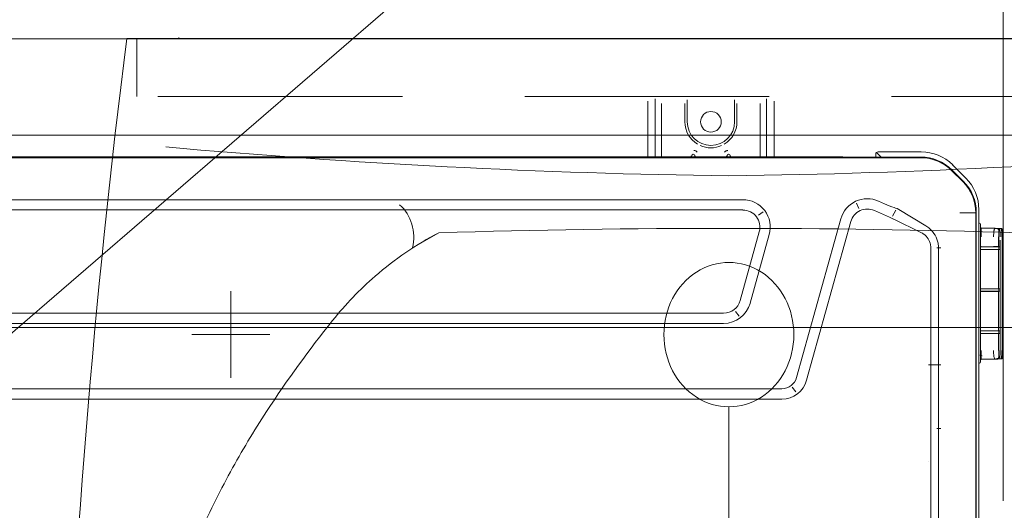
# Model space of a CAD drawing. Extents: x 4615668 to 9294084, y 16339 to 10688993.
# Tile 38 of 256: x 4717029 to 4717080, y 5343879 to 5343905. Entities that reach past the tile are written whole.
import ezdxf
from ezdxf.lldxf.tags import DXFTag

# ---------------------------------------------------------------- set-up
doc = ezdxf.new("R2010")
doc.units = 0
doc.header["$MEASUREMENT"] = 0
doc.linetypes.add('DASHED', pattern=[19.05, 12.7, -6.35])
for name, color, linetype, lineweight in [('A_widok', 8, 'Continuous', 0), ('WM_KLIMA_Jednostki ZEWNętrzne', 202, 'Continuous', 13), ('Wymiar', 7, 'Continuous', 9), ('Wymiat 100', 251, 'Continuous', 5), ('WYPOSAŻENIE', 223, 'Continuous', 9)]:
    doc.layers.add(name, color=color, linetype=linetype, lineweight=lineweight)
for name, color, linetype, lineweight, true_color in [('IS_Działka (zasilająca)_etykieta1', 7, 'Continuous', 5, 0x000000), ('IS_PG_Ch', 7, 'Continuous', 13, 0x008000), ('IS_Pomieszczenie (Ręczne)', 7, 'Continuous', 5, 0x000000), ('IS_Strefa podłóg', 7, 'Continuous', 13, 0x008000), ('IS_Wężownica OChP', 7, 'Continuous', 5, 0x800080)]:
    doc.layers.add(name, color=color, linetype=linetype, lineweight=lineweight, true_color=true_color)
doc.layers.add('MURY', color=7, linetype='Continuous')
doc.layers.add('STOLARKA', color=4, linetype='Continuous')
tags = doc.linetypes.add('DASH', pattern=[15, 10, -5]).pattern_tags.tags
tags[6:7] = [DXFTag(74, 4), DXFTag(75, 0), DXFTag(340, '0'), DXFTag(46, 0.0), DXFTag(50, 0.0), DXFTag(44, 0.0), DXFTag(45, 0.0)]
tags[4:5] = [DXFTag(74, 4), DXFTag(75, 0), DXFTag(340, '0'), DXFTag(46, 0.0), DXFTag(50, 0.0), DXFTag(44, 0.0), DXFTag(45, 0.0)]

# ---------------------------------------------------------------- blocks, each defined once
blk = doc.blocks.new('G$C503E6358')
at = {"layer": 'STOLARKA', "color": 5, "linetype": 'DASHED', "lineweight": 0}
blk.add_line((100, 45), (0, 45), dxfattribs=at)
blk.add_lwpolyline([(24, 0), (21, 0), (21, 90), (24, 90)], dxfattribs=at)
blk = doc.blocks.new('G$CCAF8BBA6')
at = {"layer": 'MURY', "color": 5, "linetype": 'DASH', "lineweight": 0}
blk.add_line((960, 1839), (960, 1739), dxfattribs=at)
at = {"layer": 'MURY', "lineweight": 0, "ltscale": 40}
blk.add_lwpolyline([(866, 1699.367), (866, 1699.367), (866, 1763), (1069.839, 1763), (1069.839, 1763), (1085.839, 1763.001), (1085.839, 1763.001), (1102, 1763.007), (1102, 1567), (993, 1567), (993, 1564)], dxfattribs=at)
at = {"layer": 'MURY', "linetype": 'DASH', "lineweight": 0}
blk.add_lwpolyline([(905, 1763), (925, 1763)], dxfattribs=at)
at = {"layer": 'MURY', "lineweight": 0, "ltscale": 40, "rotation": 90}
blk.add_blockref('G$C503E6358', (1005, 1739), dxfattribs=at)
blk = doc.blocks.new('umywalka')
at = {"layer": 'WYPOSAŻENIE', "lineweight": 0}
for p, q in [((0, -62.55), (0, 0)), ((0.056, -2.699), (0, -2.699)), ((-15.389, -7.425), (-15.389, -3.375)), ((-13.139, -5.4), (-17.639, -5.4)), ((-10.094, -16.216), (-10.889, -14.85)), ((-19.139, -31.275), (-33.021, -31.275))]:
    blk.add_line(p, q, dxfattribs=at)
at = {"layer": 'WYPOSAŻENIE', "lineweight": 0, "extrusion": (0, 0, -1)}
for centre, major_axis, start_param, end_param in [((-58.759, -379.128), (425.332, 0), -1.528716, -1.432204), ((465.015, -36.231), (472.186, 0), 3.153255, 3.222171), ((-47.002, -41.722), (47.216, 0), -1.107223, -1.025618), ((-45.875, -40.056), (45.049, 0), -1.025688, -0.942144), ((-55.425, -51.851), (61.265, 0), -0.941874, -0.842747), ((-27.169, -23.331), (18.808, 0), -0.843068, -0.664024), ((-27.434, -23.513), (19.142, 0), -0.66381, -0.437397), ((-10.344, -12.947), (2.184, 0), 0.675065, 1.823026), ((-631.997, -31.276), (622.128, 0), -0.026897, 0.026897), ((-15.389, -31.275), (3.75, 0), 1.570796, 4.712389), ((-15.389, -31.275), (3.75, 0), 4.712389, 7.853982), ((465.015, -26.319), (472.186, 0), 3.061014, 3.12993)]:
    blk.add_ellipse(centre, major_axis=major_axis, ratio=0.9, start_param=start_param, end_param=end_param, dxfattribs=at)
blk = doc.blocks.new('Z$W@#58677476')
at = {"layer": 'WYPOSAŻENIE', "xscale": -1, "rotation": 270}
blk.add_blockref('umywalka', (82.753, 80.732), dxfattribs=at)
blk = doc.blocks.new('G$C8CC58E60')
at = {"layer": 'A_widok', "linetype": 'Continuous', "lineweight": 0, "xscale": -1}
blk.add_blockref('Z$W@#58677476', (102.823, 115.287), dxfattribs=at)
blk = doc.blocks.new('G$C1D751F49')
at = {"layer": 'IS_Działka (zasilająca)_etykieta1', "color": 6}
blk.add_line((65.306, 176.093), (-11.554, 109.766), dxfattribs=at)
at = {"layer": 'WM_KLIMA_Jednostki ZEWNętrzne', "linetype": 'Continuous'}
for p, q in [((25.238, 124.839), (25.238, 121.824)), ((31.012, 121.824), (31.012, 124.839)), ((24.842, 124.709), (24.842, 121.824)), ((25.563, 124.586), (25.563, 121.824)), ((26.773, 123.638), (26.773, 124.586)), ((26.896, 124.775), (26.896, 123.638)), ((29.355, 123.638), (29.355, 124.775)), ((29.478, 124.586), (29.478, 123.638)), ((30.687, 121.824), (30.687, 124.586)), ((31.409, 124.709), (31.409, 121.824)), ((39.02, 121.806), (-39.396, 121.806)), ((-37.57, 121.767), (15.75, 121.767)), ((34.693, 121.824), (-25.395, 121.824)), ((37.195, 121.767), (15.75, 121.767)), ((27.106, 121.824), (27.106, 121.866)), ((27.125, 121.866), (27.125, 121.824)), ((27.288, 121.824), (27.288, 121.866)), ((27.307, 121.866), (27.307, 121.824)), ((28.943, 121.824), (28.943, 121.866)), ((28.962, 121.866), (28.962, 121.824)), ((29.125, 121.824), (29.125, 121.866)), ((29.144, 121.866), (29.144, 121.824)), ((34.838, 121.824), (34.693, 121.824)), ((34.693, 121.824), (34.693, 121.806)), ((34.838, 121.806), (34.838, 121.824)), ((34.838, 121.824), (34.915, 121.824)), ((36.687, 121.958), (36.687, 121.806)), ((36.721, 122.04), (36.987, 121.775)), ((39.051, 122.074), (36.803, 122.074)), ((39.036, 121.771), (37.735, 121.768)), ((39.888, 121.605), (39.899, 121.632)), ((41.367, 120.713), (40.68, 121.399)), ((41.214, 120.528), (40.643, 121.093)), ((41.228, 120.557), (40.645, 121.136)), ((41.707, 119.797), (41.731, 119.807)), ((29.779, 119.592), (-30.154, 119.592)), ((35.814, 119.14), (35.687, 119.412)), ((36.834, 119.517), (37.134, 119.382)), ((29.779, 119.056), (-30.154, 119.056)), ((30.594, 118.782), (30.833, 118.964)), ((36.615, 119.028), (37.399, 118.675)), ((37.541, 118.612), (37.399, 118.675)), ((37.736, 119.042), (37.556, 118.74)), ((37.79, 119.131), (37.883, 119.076)), ((37.883, 119.076), (39.29, 118.232)), ((41.879, 118.913), (41.879, 93.196)), ((41.908, 93.19), (41.908, 118.922)), ((42.042, 93.703), (42.042, 119.083)), ((32.578, 110.354), (34.872, 118.596)), ((35.389, 118.452), (33.095, 110.211)), ((39.029, 117.892), (37.62, 118.572)), ((42.133, 117.486), (42.133, 118.289)), ((29.645, 114.35), (30.639, 117.923)), ((30.161, 114.206), (31.156, 117.779)), ((42.88, 118.103), (42.178, 118.11)), ((43.067, 117.151), (43.068, 117.659)), ((43.079, 117.66), (43.078, 117.145)), ((43.206, 118.1), (43.112, 118.101)), ((43.112, 118.101), (43.206, 118.1)), ((43.25, 111.756), (43.25, 117.659)), ((42.133, 111.974), (42.133, 117.486)), ((42.133, 117.144), (43.014, 117.144)), ((42.156, 117.15), (42.805, 117.154)), ((43.077, 117.145), (43.073, 117.15)), ((43.076, 117.144), (43.076, 117.01)), ((43.131, 117.144), (43.145, 117.145)), ((43.144, 111.755), (43.146, 117.482)), ((43.145, 117.145), (43.145, 117.482)), ((39.547, 111.003), (39.547, 117.081)), ((39.946, 117.081), (39.946, 111.003)), ((42.133, 117.01), (43.014, 117.01)), ((43.067, 114.962), (43.067, 117.01)), ((43.131, 117.01), (43.145, 117.011)), ((43.144, 114.956), (43.145, 117.011)), ((42.133, 114.955), (43.013, 114.955)), ((42.133, 114.835), (43.013, 114.835)), ((42.156, 114.961), (42.804, 114.965)), ((42.156, 114.828), (42.804, 114.825)), ((43.066, 112.78), (43.067, 114.828)), ((43.076, 114.957), (43.072, 114.961)), ((43.072, 114.829), (43.076, 114.833)), ((43.075, 114.955), (43.075, 114.834)), ((43.13, 114.956), (43.144, 114.956)), ((43.144, 114.834), (43.13, 114.834)), ((43.144, 112.779), (43.144, 114.834)), ((-29.16, 113.696), (28.784, 113.696)), ((29.585, 113.535), (29.404, 113.774)), ((-29.16, 113.16), (28.784, 113.16)), ((42.133, 112.78), (43.013, 112.78)), ((42.133, 112.646), (43.012, 112.646)), ((42.803, 112.636), (42.156, 112.64)), ((43.066, 111.756), (43.066, 112.639)), ((43.076, 112.644), (43.071, 112.64)), ((43.075, 112.78), (43.075, 112.646)), ((43.144, 112.779), (43.13, 112.779)), ((43.144, 112.645), (43.13, 112.645)), ((43.143, 111.755), (43.144, 112.645)), ((42.133, 111.974), (42.133, 111.17)), ((39.638, 111.003), (39.421, 111.003)), ((39.547, 111.003), (39.547, 106.443)), ((39.638, 111.003), (39.86, 111.003)), ((39.86, 111.003), (40.066, 111.003)), ((39.946, 111.003), (39.946, 107.709)), ((42.178, 111.305), (42.878, 111.312)), ((42.178, 111.305), (42.878, 111.312)), ((43.11, 111.314), (43.206, 111.315)), ((43.206, 111.315), (43.11, 111.314)), ((-32.179, 109.766), (31.804, 109.766)), ((32.353, 109.846), (32.535, 109.607)), ((31.804, 109.23), (-32.179, 109.23)), ((39.946, 107.709), (39.946, 105.963)), ((39.547, 106.443), (39.547, 105.963)), ((39.547, 105.963), (39.547, 101.941)), ((39.946, 105.963), (39.946, 101.941))]:
    blk.add_line(p, q, dxfattribs=at)
for centre, radius, start, end in [((28.125, 123.638), 0.536, 90, 270), ((28.125, 123.638), 0.536, 270, 90), ((28.125, 123.638), 1.352, 180, 239.3471), ((28.125, 123.638), 1.352, 300.6529, 0), ((34.915, 121.512), 0.313, 70.5229, 90), ((36.249, 118.213), 0.893, 65.8253, 164.4456), ((31.804, 110.57), 1.34, 270, 344.4456)]:
    blk.add_arc(centre, radius, start, end, dxfattribs=at)
at = {"layer": 'WM_KLIMA_Jednostki ZEWNętrzne', "linetype": 'Continuous', "extrusion": (0, 0, -1)}
for centre, radius, start, end in [((-28.125, 123.638), 1.23, 180, 0), ((-28.125, 123.638), 1.352, 245.8339, 294.1661), ((-27.207, 121.866), 0.0816, 0, 180), ((-27.207, 121.866), 0.288, 97.561, 137.2581), ((-29.044, 121.866), 0.288, 42.7419, 82.439), ((-29.044, 121.866), 0.0816, 0, 180), ((-36.803, 121.958), 0.116, 0, 90), ((-39.051, 119.77), 2.305, 90, 135), ((-39.737, 119.083), 2.305, 135, 180), ((-36.249, 118.213), 1.429, 15.5544, 114.1747), ((-29.779, 118.162), 1.429, 90, 195.5544), ((-29.779, 118.162), 0.893, 90, 195.5544), ((-28.784, 114.589), 0.893, 195.5544, 270), ((-28.784, 114.589), 1.429, 195.5544, 270), ((-31.804, 110.57), 0.804, 195.5544, 270)]:
    blk.add_arc(centre, radius, start, end, dxfattribs=at)
for centre, major_axis, ratio, start_param, end_param in [((37.195, 121.845), (-4.466, 0), 0.017455, 4.591302, 4.712389), ((39.02, 119.502), (0.879, 2.131), 0.999833, 5.892043, 6.674328), ((39.005, 119.466), (1.876, 1.346), 0.997406, 5.346665, 6.122442), ((39.568, 118.908), (2.26, 0.482), 0.997309, 5.714574, 6.491726), ((39.603, 118.922), (2.128, 0.885), 0.999832, 5.889056, 6.677315), ((37.195, 124.25), (-3.158, 4.879), 0.647242, 3.825531, 3.940524), ((37.195, 124.25), (-3.158, 4.879), 0.647242, 3.793453, 3.825531), ((42.044, 118.289), (-0.0893, 0), 1, 1.570796, 3.141593), ((43.111, 118.056), (0.0003, 0.0447), 0.992371, 4.817034, 6.28639), ((43.06, 117.656), (0, 0.625), 0.01995, 0.882039, 1.565858), ((43.205, 118.055), (0.0447, 0), 1, 4.722432, 5.271936), ((43.205, 118.055), (0.0447, 0), 1, 5.572773, 6.283185), ((42.178, 117.15), (-0.0447, 0.0002), 0.017455, 6.283104, 7.330301), ((42.894, 117.151), (-0.179, 0.001), 0.017455, 1.047121, 3.124066), ((42.897, 117.152), (-0.441, 0.002), 0.017455, 4.153807, 4.444433), ((43.122, 117.145), (-0.0447, 0.0002), 0.017455, 4.162534, 6.265658), ((40.113, 117.081), (0.357, 0), 0.00002, 1.703639, 2.356193), ((42.897, 117.018), (-0.441, 0.002), 0.017455, 4.153807, 4.444433), ((42.178, 114.961), (-0.0447, 0.0002), 0.017455, 6.283104, 7.330301), ((42.178, 114.829), (0.0447, 0.0002), 0.017455, 2.094477, 3.141674), ((42.893, 114.962), (-0.179, 0.001), 0.017455, 1.047121, 3.124066), ((42.893, 114.828), (0.179, 0.001), 0.017455, 0.017538, 2.094482), ((42.896, 114.963), (-0.441, 0.002), 0.017455, 4.153807, 4.444433), ((42.896, 114.827), (0.441, 0.002), 0.017455, 4.980355, 5.270981), ((43.121, 114.956), (-0.0447, 0.0002), 0.017455, 4.162534, 6.265658), ((43.121, 114.833), (0.0447, 0.0002), 0.017455, 3.15913, 5.262255), ((42.178, 112.64), (0.0447, 0.0002), 0.017455, 2.094477, 3.141674), ((42.893, 112.639), (0.179, 0.001), 0.017455, 0.017538, 2.094482), ((42.896, 112.638), (0.441, 0.002), 0.017455, 4.980355, 5.270981), ((42.896, 112.772), (0.441, 0.002), 0.017455, 4.980355, 5.270981), ((43.12, 112.645), (0.0447, 0.0002), 0.017455, 3.15913, 5.262255), ((42.044, 111.17), (0.0893, 0), 1, 0, 1.570796), ((43.109, 111.359), (-0.0003, 0.0447), 0.992206, 3.138255, 4.606763), ((43.205, 111.36), (0.0447, 0), 1, 1.011256, 1.560766), ((43.205, 111.36), (0.0447, 0), 1, 0, 0.71037)]:
    blk.add_ellipse(centre, major_axis=major_axis, ratio=ratio, start_param=start_param, end_param=end_param, dxfattribs=at)
blk.add_ellipse((41.894, 117.09), major_axis=(0, 0.259), ratio=0.017455, dxfattribs=at)
at = {"layer": 'WM_KLIMA_Jednostki ZEWNętrzne', "linetype": 'Continuous'}
for points, degree in [([(27.295, 122.14), (27.274, 122.147), (27.258, 122.15), (27.245, 122.152)], 3), ([(37.541, 118.612), (37.563, 118.6), (37.586, 118.588), (37.608, 118.578)], 3), ([(37.62, 118.572), (37.616, 118.574), (37.612, 118.576), (37.608, 118.578)], 3), ([(42.866, 118.095), (42.905, 118.105)], 1), ([(43.07, 118.054), (43.071, 118.05), (43.072, 118.029), (43.074, 117.996), (43.075, 117.951), (43.076, 117.897), (43.077, 117.835), (43.077, 117.768), (43.077, 117.697), (43.077, 117.66)], 2), ([(43.104, 118.1), (43.113, 118.101)], 1), ([(43.25, 117.659), (43.25, 117.698), (43.25, 117.775), (43.25, 117.847), (43.25, 117.912), (43.25, 117.967), (43.25, 118.01), (43.25, 118.04), (43.25, 118.055), (43.25, 118.055)], 2), ([(42.089, 111.509), (42.129, 111.492), (42.171, 111.484), (42.213, 111.484)], 3), ([(43.075, 111.755), (43.075, 111.719), (43.075, 111.648), (43.075, 111.58), (43.074, 111.518), (43.073, 111.464), (43.072, 111.42), (43.07, 111.387), (43.069, 111.366), (43.068, 111.362)], 2), ([(43.25, 111.36), (43.25, 111.36), (43.25, 111.375), (43.25, 111.405), (43.25, 111.448), (43.25, 111.503), (43.25, 111.568), (43.25, 111.64), (43.25, 111.717), (43.25, 111.756)], 2), ([(42.903, 111.31), (42.863, 111.32)], 1), ([(43.11, 111.314), (43.102, 111.315)], 1), ([(39.421, 105.963), (39.421, 105.963), (39.421, 105.963), (39.421, 105.963)], 3), ([(40.065, 105.963), (40.065, 105.963)], 1)]:
    blk.add_open_spline(points, degree=degree, dxfattribs=at)
for points, knots in [([(28.882, 122.105), (28.86, 122.09), (28.848, 122.078), (28.836, 122.066), (28.834, 122.064), (28.832, 122.062)], [0, 0, 0, 0, 0.840279, 0.840279, 1, 1, 1, 1]), ([(29.006, 122.152), (28.993, 122.151), (28.979, 122.147), (28.95, 122.139), (28.938, 122.135), (28.923, 122.128), (28.923, 122.128), (28.923, 122.128)], [0, 0, 0, 0, 0.639098, 0.639098, 0.999848, 0.999848, 1, 1, 1, 1]), ([(41.054, 118.91), (41.057, 118.914), (41.064, 118.912), (41.074, 118.913), (41.079, 118.913), (41.094, 118.913), (41.104, 118.913), (41.135, 118.913), (41.155, 118.913), (41.215, 118.913), (41.256, 118.913), (41.375, 118.913), (41.454, 118.913), (41.607, 118.913), (41.682, 118.913), (41.781, 118.913), (41.813, 118.913), (41.864, 118.913), (41.883, 118.913), (41.884, 118.913)], [0, 0, 0, 0, 0.015625, 0.015625, 0.03125, 0.03125, 0.0625, 0.0625, 0.125, 0.125, 0.25, 0.25, 0.5, 0.5, 0.75, 0.75, 0.875, 0.875, 1, 1, 1, 1]), ([(39.29, 118.232), (39.358, 118.19), (39.425, 118.144), (39.597, 117.995), (39.694, 117.877), (39.842, 117.619), (39.895, 117.476), (39.938, 117.248), (39.943, 117.165), (39.945, 117.081)], [0, 0, 0, 0, 0.176533, 0.176533, 0.498923, 0.498923, 0.821312, 0.821312, 1, 1, 1, 1]), ([(42.136, 118.14), (42.138, 118.135), (42.142, 118.127), (42.155, 118.114), (42.167, 118.109), (42.175, 118.108)], [0, 0, 0, 0, 0.258674, 0.515393, 1, 1, 1, 1]), ([(39.546, 117.081), (39.545, 117.141), (39.541, 117.2), (39.507, 117.367), (39.466, 117.468), (39.349, 117.653), (39.274, 117.732), (39.138, 117.834), (39.084, 117.864), (39.029, 117.892)], [0, 0, 0, 0, 0.174129, 0.174129, 0.494821, 0.494821, 0.815513, 0.815513, 1, 1, 1, 1]), ([(42.156, 117.666), (42.156, 117.694), (42.156, 117.751), (42.157, 117.835), (42.159, 117.914), (42.162, 117.999), (42.17, 118.088), (42.175, 118.102), (42.178, 118.11)], [0, 0, 0, 0, 0.110388, 0.22525, 0.346033, 0.473982, 0.692647, 1, 1, 1, 1]), ([(42.866, 118.095), (42.865, 118.093), (42.859, 118.086), (42.849, 118.064), (42.836, 118.022), (42.822, 117.954), (42.809, 117.839), (42.806, 117.717), (42.805, 117.659)], [0, 0, 0, 0, 0.040722, 0.21012, 0.352143, 0.467055, 0.749655, 1, 1, 1, 1]), ([(43.112, 118.101), (43.1, 118.101), (43.065, 118.101), (42.98, 118.102), (42.929, 118.103), (42.88, 118.103)], [0, 0, 0, 0, 0.5, 0.5, 1, 1, 1, 1]), ([(42.906, 118.102), (42.913, 118.101), (42.943, 118.099), (42.992, 118.091), (43.034, 118.079), (43.058, 118.069), (43.064, 118.064), (43.067, 118.061)], [0, 0, 0, 0, 0.108308, 0.436898, 0.718574, 0.871547, 1, 1, 1, 1]), ([(43.146, 117.66), (43.146, 117.686), (43.146, 117.739), (43.144, 117.816), (43.142, 117.89), (43.137, 117.973), (43.13, 118.061), (43.122, 118.085), (43.118, 118.098)], [0, 0, 0, 0, 0.113787, 0.231188, 0.353199, 0.480712, 0.706712, 1, 1, 1, 1]), ([(43.206, 118.1), (43.208, 118.097), (43.212, 118.093), (43.217, 118.06), (43.22, 118.019), (43.224, 117.95), (43.229, 117.834), (43.229, 117.716), (43.229, 117.659)], [0, 0, 0, 0, 0.163877, 0.30578, 0.42579, 0.524061, 0.77284, 1, 1, 1, 1]), ([(43.208, 118.098), (43.212, 118.098), (43.22, 118.097), (43.231, 118.092), (43.241, 118.083), (43.245, 118.076), (43.247, 118.071)], [0, 0, 0, 0, 0.240387, 0.490724, 0.746129, 1, 1, 1, 1]), ([(42.178, 111.305), (42.176, 111.307), (42.173, 111.312), (42.169, 111.345), (42.165, 111.386), (42.16, 111.455), (42.157, 111.572), (42.156, 111.692), (42.156, 111.749)], [0, 0, 0, 0, 0.165725, 0.30897, 0.429832, 0.528492, 0.775962, 1, 1, 1, 1]), ([(42.803, 111.756), (42.803, 111.728), (42.804, 111.67), (42.808, 111.586), (42.815, 111.507), (42.826, 111.422), (42.845, 111.352), (42.858, 111.331), (42.864, 111.324)], [0, 0, 0, 0, 0.122872, 0.251502, 0.388243, 0.535063, 0.790726, 1, 1, 1, 1]), ([(43.116, 111.317), (43.118, 111.323), (43.123, 111.333), (43.129, 111.369), (43.133, 111.411), (43.138, 111.481), (43.143, 111.593), (43.144, 111.702), (43.144, 111.755)], [0, 0, 0, 0, 0.155708, 0.294413, 0.416247, 0.521413, 0.769796, 1, 1, 1, 1]), ([(43.144, 111.755), (43.144, 111.755), (43.144, 111.754), (43.144, 111.754), (43.144, 111.754), (43.144, 111.754), (43.144, 111.754), (43.144, 111.754), (43.144, 111.754), (43.144, 111.754), (43.144, 111.754), (43.144, 111.754), (43.144, 111.754), (43.144, 111.754), (43.144, 111.754), (43.144, 111.754), (43.144, 111.754), (43.144, 111.754), (43.144, 111.754), (43.144, 111.754), (43.143, 111.754), (43.143, 111.755), (43.143, 111.755), (43.143, 111.755)], [0, 0, 0, 0, 0.260232, 0.260232, 0.390152, 0.390152, 0.455589, 0.455589, 0.478138, 0.478138, 0.494719, 0.494719, 0.511416, 0.511416, 0.530341, 0.530341, 0.56043, 0.56043, 0.637843, 0.637843, 0.878219, 0.878219, 1, 1, 1, 1]), ([(43.229, 111.756), (43.229, 111.728), (43.229, 111.671), (43.228, 111.589), (43.226, 111.51), (43.222, 111.426), (43.217, 111.338), (43.21, 111.324), (43.206, 111.315)], [0, 0, 0, 0, 0.112037, 0.228343, 0.350117, 0.478408, 0.69584, 1, 1, 1, 1]), ([(42.175, 111.307), (42.167, 111.306), (42.155, 111.301), (42.142, 111.288), (42.138, 111.28), (42.136, 111.276)], [0, 0, 0, 0, 0.484608, 0.741322, 1, 1, 1, 1]), ([(42.878, 111.312), (42.928, 111.313), (42.977, 111.313), (43.062, 111.314), (43.098, 111.314), (43.11, 111.314)], [0, 0, 0, 0, 0.5, 0.5, 1, 1, 1, 1]), ([(43.065, 111.354), (43.062, 111.351), (43.056, 111.346), (43.032, 111.336), (42.992, 111.324), (42.955, 111.318), (42.936, 111.316)], [0, 0, 0, 0, 0.153526, 0.334727, 0.669453, 1, 1, 1, 1]), ([(43.247, 111.344), (43.245, 111.339), (43.241, 111.332), (43.231, 111.323), (43.22, 111.318), (43.212, 111.317), (43.208, 111.317)], [0, 0, 0, 0, 0.253869, 0.509276, 0.759614, 1, 1, 1, 1]), ([(39.86, 107.709), (39.874, 107.709), (39.89, 107.709), (39.953, 107.709), (40.009, 107.709), (40.065, 107.709)], [0, 0, 0, 0, 0.259925, 0.259925, 1, 1, 1, 1])]:
    blk.add_open_spline(points, degree=3, knots=knots, dxfattribs=at)

msp = doc.modelspace()

# ---------------------------------------------------------------- linework, layer by layer
at = {"layer": 'IS_PG_Ch', "extrusion": (0, 0, -1)}
msp.add_lwpolyline([(-4716985.666, 5343707.618), (-4716985.666, 5343903.618), (-4717221.666, 5343903.618), (-4717221.666, 5343707.618)], close=True, dxfattribs=at)
at = {"layer": 'IS_Pomieszczenie (Ręczne)', "extrusion": (0, 0, -1)}
msp.add_lwpolyline([(-4717221.666, 5343707.618), (-4716985.666, 5343707.618), (-4716985.666, 5343903.618), (-4717221.666, 5343903.618)], close=True, dxfattribs=at)
at = {"layer": 'IS_Strefa podłóg', "extrusion": (0, 0, -1)}
msp.add_lwpolyline([(-4717221.666, 5343707.618), (-4716985.666, 5343707.618), (-4716985.666, 5343903.618), (-4717221.666, 5343903.618)], close=True, dxfattribs=at)
at = {"layer": 'IS_Wężownica OChP', "color": 21, "linetype": 'DASHED', "ltscale": 70, "transparency": 33554687}
for points in [[(4717208.665, 5343898.618), (4716998.666, 5343898.618, 0.414214), (4716990.666, 5343890.618), (4716990.666, 5343720.618, 0.414214), (4716998.666, 5343712.618), (4717188.665, 5343712.618, 0.414214)], [(4717178.665, 5343722.618), (4717008.666, 5343722.618, -0.414214), (4717000.666, 5343730.618), (4717000.666, 5343880.618, -0.414214), (4717008.666, 5343888.618), (4717198.665, 5343888.618, -0.414213)]]:
    msp.add_lwpolyline(points, format="xyb", dxfattribs=at)

# ---------------------------------------------------------------- block references
at = {"layer": 'Wymiar', "lineweight": 0, "ltscale": 40}
for name, p in [('G$CCAF8BBA6', (4716119.666, 5342140.618)), ('G$C8CC58E60', (4717014.073, 5343707.618))]:
    msp.add_blockref(name, p, dxfattribs=at)
at = {"layer": 'Wymiat 100', "color": 5, "lineweight": 0, "ltscale": 40}
msp.add_blockref('G$C1D751F49', (4717036.359, 5343775.667), dxfattribs=at)

doc.saveas('drawing.dxf')
